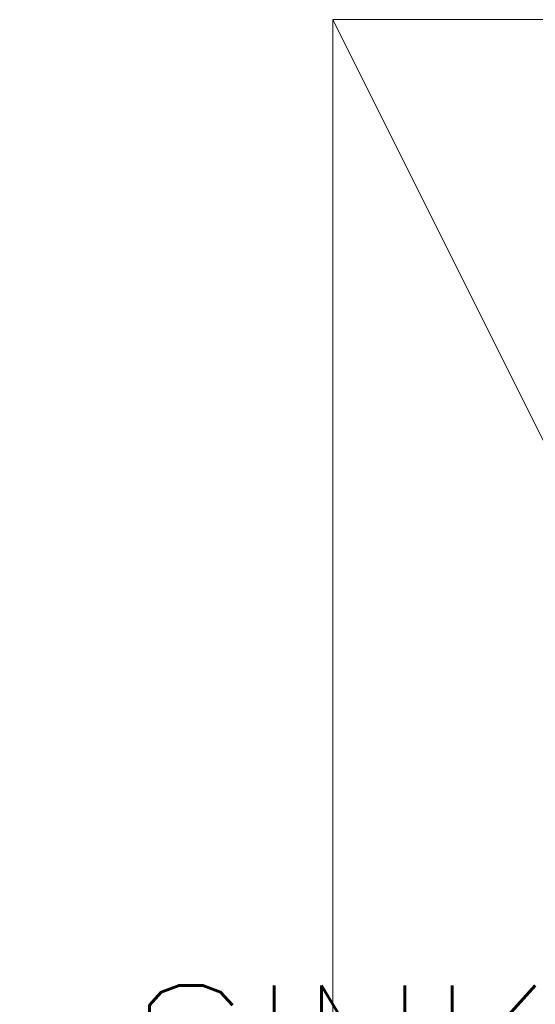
# Model space of a CAD drawing. Extents: x -750 to 58062, y -2404 to 18333.
# Tile 68 of 91: x 19837 to 20396, y 14213 to 15278. Entities that reach past the tile are written whole.
import ezdxf
from ezdxf.enums import TextEntityAlignment as Align

# ---------------------------------------------------------------- set-up
doc = ezdxf.new("R2010")
doc.units = 0
doc.header["$MEASUREMENT"] = 0
doc.layers.add('GREY SCALE', color=9, linetype='Continuous', lineweight=0, true_color=0x808080)
doc.layers.add('GREYSCALE', color=9, linetype='Continuous', lineweight=0, true_color=0x808080)
doc.layers.add('PLUMBING-DW-TR-LVL-TAG', color=7, linetype='Continuous')
doc.layers.add('TAG', color=7, linetype='Continuous')
doc.styles.add('ROMANS-100', font='romans.shx', dxfattribs={"width": 0.8})

# ---------------------------------------------------------------- blocks, each defined once
blk = doc.blocks.new('FLOOR PLAN')
at = {"layer": 'GREYSCALE', "ltscale": 125}
for p, q in [((20176.4, 15278.4), (20176.4, 13284.5)), ((21172.8, 15278.4), (20176.4, 15278.4)), ((20176.4, 15278.4), (21172.8, 13284.5))]:
    blk.add_line(p, q, dxfattribs=at)
blk = doc.blocks.new('PLUMB-WS-WS-TAG')
at = {"layer": 'PLUMBING-DW-TR-LVL-TAG', "style": 'ROMANS-100'}
for tag, p in [('PLUM-DR-EQP', (0, 200)), ('PLUM-DR-PSIZE', (0, -200))]:
    blk.add_attdef(tag, text='', height=100, dxfattribs=at).set_placement(p, align=Align.MIDDLE_LEFT)
blk.add_attdef('PLUM-PIPE-LVL', text='', height=100, dxfattribs=at).set_placement((512.5, 0), align=Align.MIDDLE_CENTER)

msp = doc.modelspace()

# ---------------------------------------------------------------- block references
at = {"layer": 'GREY SCALE', "ltscale": 5}
msp.add_blockref('FLOOR PLAN', (0, 0), dxfattribs=at)
at = {"layer": 'TAG'}
ref = msp.add_blockref('PLUMB-WS-WS-TAG', (19322, 13858.6), dxfattribs=dict(at, xscale=1.5, yscale=1.5, zscale=1.5))
ref.add_attrib('PLUM-DR-EQP', 'HAND SINK', dxfattribs={"layer": 'PLUMBING-DW-TR-LVL-TAG', "height": 150, "style": 'ROMANS-100'}).set_placement((19322, 14158.6), align=Align.MIDDLE_LEFT)

doc.saveas('drawing.dxf')
